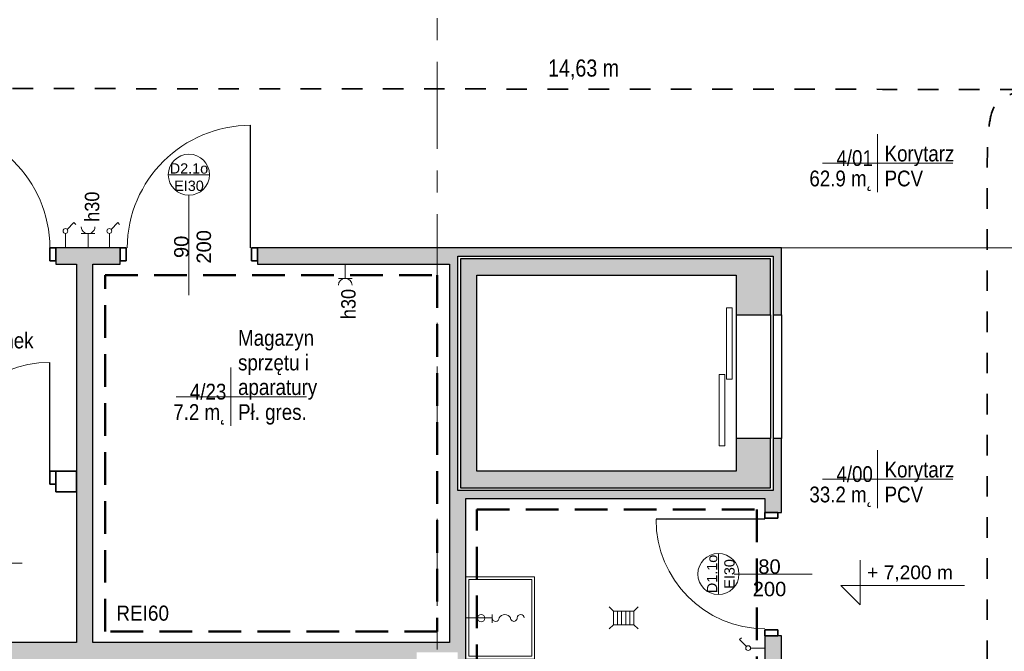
# Model space of a CAD drawing. Header units: centimetres. Extents: x 101 to 4622, y -1383 to 1498.
# Tile 25 of 68: x 2213 to 2931, y 28 to 489. Entities that reach past the tile are written whole.
import ezdxf

# ---------------------------------------------------------------- set-up
doc = ezdxf.new("R2010")
doc.units = ezdxf.units.CM
for name, pattern in [('Dash', [30, 15, -15]), ('Hidden', [35.71875, 23.8125, -11.90625]), ('Oś', [111.125, 63.5, -15.875, 15.875, -15.875])]:
    doc.linetypes.add(name, pattern=pattern)
for name, color, linetype, lineweight in [('A-AREA', 32, 'Continuous', 18), ('A-AREA-IDEN', 2, 'Continuous', 18), ('A-DETL', 90, 'Continuous', 9), ('A-DETL-GENF', 92, 'Continuous', 18), ('A-DETL-MEDM', 33, 'Continuous', 35), ('A-DETL-THIN', 151, 'Continuous', 9), ('A-DOOR', 31, 'Continuous', 25), ('A-DOOR-HDLN', 31, 'Continuous', 25), ('A-DOOR-IDEN', 31, 'Continuous', 18), ('A-WALL', 113, 'Continuous', 25), ('A-WALL-PATT', 111, 'Continuous', 25), ('E-ELE-QPM-IDEN', 2, 'Continuous', 18), ('E-ELEC-EQPM', 71, 'Continuous', 18), ('G-ANNO-TEXT', 231, 'Continuous', 18), ('P-SANR-FIXT', 6, 'Continuous', 18), ('S-GRID', 1, 'Continuous', 18)]:
    doc.layers.add(name, color=color, linetype=linetype, lineweight=lineweight)
doc.styles.add('Arial Narrow_3', font='ARIALN.TTF', dxfattribs={"height": 12.5})
doc.styles.add('Arial_1', font='arial.ttf', dxfattribs={"height": 7.5})
doc.styles.add('Arial_13', font='arial.ttf', dxfattribs={"width": 0.9, "height": 10.5})
doc.styles.add('Arial_4', font='arial.ttf', dxfattribs={"width": 0.85, "height": 11.5})
doc.styles.add('Arial_5', font='arial.ttf', dxfattribs={"height": 10})
doc.styles.add('Arial_7', font='arial.ttf', dxfattribs={"height": 10.5})
doc.styles.add('Arial_8', font='arial.ttf', dxfattribs={"width": 0.9, "height": 11})

# ---------------------------------------------------------------- blocks, each defined once
blk = doc.blocks.new('DRZWI 1S - PPOŻ - Drzwi 90 - EI30 łazienkowe-1451272-4_piętro II PT - projektowany - PPOŻ B')
at = {"layer": 'A-DETL-GENF'}
for p, q in [((-50, 6), (-50, -3.5)), ((-45.7, 6), (-50, 6)), ((-45.7, -3.5), (-45.7, 6)), ((50, 6), (45.7, 6)), ((45.7, 6), (45.7, -3.5)), ((50, -3.5), (50, 6)), ((-50, -3.5), (-45.7, -3.5)), ((45.7, -3.5), (50, -3.5))]:
    blk.add_line(p, q, dxfattribs=at)
at = {"layer": 'A-DETL-MEDM'}
for p, q in [((-45.7, 6), (-50, 6)), ((-50, 6), (-50, -3.5)), ((-45.7, -3.5), (-45.7, 6)), ((45.7, -3.5), (45.7, 6)), ((45.7, 6), (50, 6)), ((50, 6), (50, -3.5)), ((-50, -3.5), (-45.7, -3.5)), ((50, -3.5), (45.7, -3.5))]:
    blk.add_line(p, q, dxfattribs=at)
at = {"layer": 'A-DOOR'}
blk.add_line((45, 6), (45, 95.39), dxfattribs=at)
at = {"layer": 'A-DOOR', "lineweight": 18}
blk.add_line((0, 28.5), (0, -28.5), dxfattribs=at)
blk.add_arc((45, 5.39), 90, 90, 179.60932, dxfattribs=at)
blk = doc.blocks.new('DRZWI 1S_łazienkowe - Drzwi 90-1357764-4_piętro II PT - projektowany - PPOŻ B')
at = {"layer": 'A-DETL-GENF'}
for p, q in [((-49.3, 3.5), (-45, 3.5)), ((-49.3, -6), (-49.3, 3.5)), ((-45, 3.5), (-45, -6)), ((45, 3.5), (49.3, 3.5)), ((45, -6), (45, 3.5)), ((49.3, 3.5), (49.3, -6)), ((-45, -6), (-49.3, -6)), ((49.3, -6), (45, -6))]:
    blk.add_line(p, q, dxfattribs=at)
at = {"layer": 'A-DETL-MEDM'}
for p, q in [((-49.3, -6), (-49.3, 3.5)), ((-49.3, 3.5), (-45, 3.5)), ((-45, 3.5), (-45, -6)), ((45, 3.5), (45, -6)), ((49.3, 3.5), (45, 3.5)), ((49.3, -6), (49.3, 3.5)), ((-45, -6), (-49.3, -6)), ((45, -6), (49.3, -6))]:
    blk.add_line(p, q, dxfattribs=at)
at = {"layer": 'A-DOOR', "lineweight": 18}
blk.add_line((0, -28.5), (0, 28.5), dxfattribs=at)
at = {"layer": 'A-DOOR'}
blk.add_line((45, -6), (45, -95.39), dxfattribs=at)
at = {"layer": 'A-DOOR', "lineweight": 18}
blk.add_arc((45, -5.39), 90, 180.39068, 270, dxfattribs=at)
blk = doc.blocks.new('DRZWI 1S_łazienkowe - Drzwi 80-1357768-4_piętro II PT - projektowany - PPOŻ B')
at = {"layer": 'A-DETL-GENF'}
for p, q in [((-44.3, 7.5), (-44.3, -2)), ((-40, 7.5), (-44.3, 7.5)), ((-40, -2), (-40, 7.5)), ((44.3, 7.5), (40, 7.5)), ((40, 7.5), (40, -2)), ((44.3, -2), (44.3, 7.5)), ((-44.3, -2), (-40, -2)), ((40, -2), (44.3, -2))]:
    blk.add_line(p, q, dxfattribs=at)
at = {"layer": 'A-DETL-MEDM'}
for p, q in [((-40, 7.5), (-44.3, 7.5)), ((-44.3, 7.5), (-44.3, -2)), ((-40, -2), (-40, 7.5)), ((40, -2), (40, 7.5)), ((40, 7.5), (44.3, 7.5)), ((44.3, 7.5), (44.3, -2)), ((-44.3, -2), (-40, -2)), ((44.3, -2), (40, -2))]:
    blk.add_line(p, q, dxfattribs=at)
at = {"layer": 'A-DOOR'}
blk.add_line((40, 7.5), (40, 86.89), dxfattribs=at)
at = {"layer": 'A-DOOR', "lineweight": 18}
blk.add_line((0, 30), (0, -30), dxfattribs=at)
blk.add_arc((40, 6.89), 80, 90, 179.56049, dxfattribs=at)
blk = doc.blocks.new('zlew - Type 1-1332169-4_piętro II PT - projektowany - PPOŻ B')
at = {"layer": 'P-SANR-FIXT'}
for p, q in [((-17.5, 6), (-17.5, 56)), ((-17.5, 56), (42.5, 56)), ((-15.5, 8), (-15.5, 54)), ((-15.5, 54), (40.5, 54)), ((40.5, 54), (40.5, 8)), ((42.5, 56), (42.5, 6)), ((40.5, 8), (-15.5, 8))]:
    blk.add_line(p, q, dxfattribs=at)
blk.add_circle((12.66, 17.08), 2.7, dxfattribs=at)
blk = doc.blocks.new('OTWOR_DRZWIOWY_NIEZABUDOWANY - 90x205-1366424-4_piętro II PT - projektowany - PPOŻ B')
at = {"layer": 'A-DOOR-HDLN'}
for p, q in [((-45, 12.5), (45, 12.5)), ((-45, -12.5), (45, -12.5))]:
    blk.add_line(p, q, dxfattribs=at)
blk = doc.blocks.new('OTWOR_DRZWIOWY_NIEZABUDOWANY - 90x205-1366496-4_piętro II PT - projektowany - PPOŻ B')
at = {"layer": 'A-DOOR-HDLN'}
for p, q in [((-45, 3), (45, 3)), ((-45, -3), (45, -3))]:
    blk.add_line(p, q, dxfattribs=at)
blk = doc.blocks.new('DRZWI 1S - PPOŻ - Drzwi 80 - EI30 łazienkowe-1451273-4_piętro II PT - projektowany - PPOŻ B')
at = {"layer": 'A-DETL-GENF'}
for p, q in [((-45, 6), (-45, -3.5)), ((-40.7, 6), (-45, 6)), ((-40.7, -3.5), (-40.7, 6)), ((45, 6), (40.7, 6)), ((40.7, 6), (40.7, -3.5)), ((45, -3.5), (45, 6)), ((-45, -3.5), (-40.7, -3.5)), ((40.7, -3.5), (45, -3.5))]:
    blk.add_line(p, q, dxfattribs=at)
at = {"layer": 'A-DETL-MEDM'}
for p, q in [((-40.7, 6), (-45, 6)), ((-45, 6), (-45, -3.5)), ((-40.7, -3.5), (-40.7, 6)), ((40.7, -3.5), (40.7, 6)), ((40.7, 6), (45, 6)), ((45, 6), (45, -3.5)), ((-45, -3.5), (-40.7, -3.5)), ((45, -3.5), (40.7, -3.5))]:
    blk.add_line(p, q, dxfattribs=at)
at = {"layer": 'A-DOOR'}
blk.add_line((40, 6), (40, 85.39), dxfattribs=at)
at = {"layer": 'A-DOOR', "lineweight": 18}
blk.add_line((0, 28.5), (0, -28.5), dxfattribs=at)
blk.add_arc((40, 5.39), 80, 90, 179.56049, dxfattribs=at)
blk = doc.blocks.new('Przełącznik jednobiegunowy - Type 1-1452004-4_piętro II PT - projektowany - PPOŻ B')
at = {"layer": 'E-ELEC-EQPM'}
for p, q in [((13.74, 19.48), (18.68, 24.43)), ((18.68, 24.43), (19.99, 23.12)), ((12.5, 16.5), (12.5, 6))]:
    blk.add_line(p, q, dxfattribs=at)
blk.add_circle((12.5, 18.25), 1.75, dxfattribs=at)
blk = doc.blocks.new('zawór czerpalny ze złączką - zawór czerpalny ze złączką-1471437-4_piętro II PT - projektowany - PPOŻ B')
at = {"layer": 'P-SANR-FIXT'}
for p, q in [((-19.18, -2.5), (-19.18, 3.71)), ((0, 0), (-19.18, 0))]:
    blk.add_line(p, q, dxfattribs=at)
for centre, radius, start, end in [((-39.97, 0), 2.5, 180, 0), ((-34.97, 0), 2.5, 360, 180), ((-21.68, 0), 2.5, 0, 180), ((-28.33, 2.18), 4.68, 207.78929, 332.21071)]:
    blk.add_arc(centre, radius, start, end, dxfattribs=at)
blk = doc.blocks.new('kratka ściekowa - kratka ściekowa-1471471-4_piętro II PT - projektowany - PPOŻ B')
at = {"layer": 'P-SANR-FIXT'}
for p, q in [((-10.5, 8), (-7.5, 5)), ((7.5, 5), (10.5, 8)), ((-7.5, 5), (7.5, 5)), ((-7.5, -5), (-7.5, 5)), ((-4.5, -5), (-4.5, 5)), ((-1.5, -5), (-1.5, 5)), ((1.5, -5), (1.5, 5)), ((4.5, -5), (4.5, 5)), ((7.5, 5), (7.5, -5)), ((-10.5, -8), (-7.5, -5)), ((7.5, -5), (-7.5, -5)), ((10.5, -8), (7.5, -5))]:
    blk.add_line(p, q, dxfattribs=at)
blk = doc.blocks.new('gniazdo elektryczne pojedyncze - 30-1470339-4_piętro II PT - projektowany - PPOŻ B')
at = {"layer": 'E-ELEC-EQPM'}
for p, q in [((17.5, 16.33), (7.5, 16.33)), ((12.5, 16.33), (12.5, 6))]:
    blk.add_line(p, q, dxfattribs=at)
blk.add_arc((12.5, 21.33), 5, 180, 0, dxfattribs=at)
blk = doc.blocks.new('gniazdo elektryczne pojedyncze - 30-1483935-4_piętro II PT - projektowany - PPOŻ B')
at = {"layer": 'E-ELEC-EQPM'}
for p, q in [((12.5, -16.33), (12.5, -6)), ((17.5, -16.33), (7.5, -16.33))]:
    blk.add_line(p, q, dxfattribs=at)
blk.add_arc((12.5, -21.33), 5, 360, 180, dxfattribs=at)
blk = doc.blocks.new('METKA_POMIESZCZENIA1 - Rozbudowana - bez ramki-1409110-4_piętro II PT - projektowany - PPOŻ B')
at = {"layer": 'A-AREA-IDEN'}
for p, q in [((0, 0.425), (0, 0)), ((-0.8, 0), (1.1, 0)), ((0, 0), (0, -0.425))]:
    blk.add_line(p, q, dxfattribs=at)
blk = doc.blocks.new('etykieta drzwi wymiar i kategoria - etykieta drzwi 1S góra-1350608-4_piętro II PT - projektowany - PPOŻ B')
at = {"layer": 'A-DOOR-IDEN'}
for p, q in [((-0.3, 1.498), (0.3, 1.498)), ((0, 0), (0, 1.198))]:
    blk.add_line(p, q, dxfattribs=at)
blk.add_circle((0, 1.498), 0.3, dxfattribs=at)
blk = doc.blocks.new('etykieta drzwi wymiar i kategoria - etykieta drzwi 1S góra - krótka-1350610-4_piętro II PT - projektowany - PPOŻ B')
at = {"layer": 'A-DOOR-IDEN'}
for p, q in [((-0.3, 1.198), (0.3, 1.198)), ((0, 0), (0, 0.898))]:
    blk.add_line(p, q, dxfattribs=at)
blk.add_circle((0, 1.198), 0.3, dxfattribs=at)

msp = doc.modelspace()

# ---------------------------------------------------------------- hatches: boundary and pattern name
at = {"layer": 'A-WALL-PATT'}
h = msp.add_hatch(color=9, dxfattribs=at)
h.paths.add_polyline_path([(1761.04, 310.62), (1806.74, 310.62), (1806.74, 322.62), (1761.04, 322.62), (1761.04, 313.12)], flags=0)
h.paths.add_polyline_path([(1935.34, 310.62), (2104.04, 310.62), (2104.04, 322.62), (1935.34, 322.62), (1935.34, 313.12)], flags=0)
h.paths.add_polyline_path([(2286.04, 310.62), (2286.04, 322.62), (2239.04, 322.62), (2239.04, 310.62), (2266.04, 310.62)], flags=0)
h.paths.add_polyline_path([(2386.04, 310.62), (2526.04, 310.62), (2526.04, 322.62), (2386.04, 322.62), (2386.04, 313.12)], flags=0)
for points in [[(2526.04, 139.62), (2532.04, 139.62), (2532.04, 322.62), (2526.04, 322.62), (2526.04, 203.44)], [(2532.04, 316.62), (2768.04, 316.62), (2768.04, 322.62), (2532.04, 322.62)], [(2266.04, 34.62), (2266.04, 310.62), (2254.04, 310.62), (2254.04, 34.62)], [(2534.04, 147.62), (2546.04, 147.62), (2546.04, 314.62), (2534.04, 314.62), (2534.04, 203.44)], [(2760.04, 302.62), (2760.04, 314.62), (2546.04, 314.62), (2546.04, 302.62), (2735.04, 302.62)], [(2546.04, 147.62), (2735.04, 147.62), (2735.04, 159.62), (2546.04, 159.62)], [(2538.04, 139.62), (2762.04, 139.62), (2762.04, 145.62), (2532.04, 145.62), (2532.04, 139.62)], [(2538.04, 34.62), (2538.04, 139.62), (2526.04, 139.62), (2526.04, 34.62)]]:
    msp.add_hatch(color=9, dxfattribs=at).paths.add_polyline_path(points, flags=0)
h = msp.add_hatch(color=9, dxfattribs=at)
h.paths.add_polyline_path([(2768.04, 139.62), (2768.04, 183.62), (2762.04, 183.62), (2762.04, 139.62)], flags=0)
h.paths.add_polyline_path([(2768.04, 273.62), (2768.04, 316.62), (2762.04, 316.62), (2762.04, 273.62)], flags=0)
h = msp.add_hatch(color=9, dxfattribs=at)
h.paths.add_polyline_path([(2735.04, 147.62), (2760.04, 147.62), (2760.04, 183.62), (2735.04, 183.62), (2735.04, 159.62)], flags=0)
h.paths.add_polyline_path([(2735.04, 273.62), (2760.04, 273.62), (2760.04, 302.62), (2735.04, 302.62)], flags=0)
h = msp.add_hatch(color=9, dxfattribs=at)
h.paths.add_polyline_path([(2762.04, -40.38), (2768.04, -40.38), (2768.04, 39.62), (2756.04, 39.62), (2756.04, -40.38)], flags=0)
h.paths.add_polyline_path([(2756.04, 129.62), (2768.04, 129.62), (2768.04, 139.62), (2756.04, 139.62)], flags=0)
h = msp.add_hatch(color=9, dxfattribs=at)
h.paths.add_polyline_path([(2532.04, 22.62), (2538.04, 22.62), (2538.04, 34.62), (2204.04, 34.62), (2204.04, 22.62), (2502.04, 22.62), (2502.04, 27.62), (2532.04, 27.62)], flags=0)
h.paths.add_polyline_path([(1761.04, 22.62), (2017.04, 22.62), (2017.04, 27.62), (2057.04, 27.62), (2057.04, 22.62), (2104.04, 22.62), (2104.04, 34.62), (1761.04, 34.62)], flags=0)

# ---------------------------------------------------------------- linework, layer by layer
at = {"layer": 'A-AREA'}
msp.add_line((2768.04, 322.62), (3068.04, 322.62), dxfattribs=at)
at = {"layer": 'A-DETL', "linetype": 'Hidden', "lineweight": 50}
for p, q in [((2275.04, 302.62), (2517.04, 302.62)), ((2275.04, 42.62), (2275.04, 302.62)), ((2517.04, 302.62), (2517.04, 42.62)), ((2546.04, 131.62), (2750.04, 131.62)), ((2546.04, -26.38), (2546.04, 131.62)), ((2750.04, 131.62), (2750.04, -26.38)), ((2517.04, 42.62), (2275.04, 42.62))]:
    msp.add_line(p, q, dxfattribs=at)
at = {"layer": 'A-DETL', "linetype": 'Dash', "lineweight": 35}
for points, knots in [([(1861.74, 561.62), (1861.74, 511.61), (1861.74, 497.78), (1861.74, 439.12), (1882.16, 439.12), (2934.04, 438.12), (3037.1, 438.12), (3108.91, 440.14), (3110.04, 471.28), (3110.04, 559.12)], [0, 0, 0, 0, 1.339676, 2.35567, 14.723928, 27.57784, 40.994107, 43.247669, 45.334735, 45.334735, 45.334735, 45.334735]), ([(3110.04, 559.12), (3110.04, 502.08), (3109.88, 453.35), (3098.39, 439.12), (3081.04, 439.12), (2935.77, 439.12), (2918.04, 424.78), (2918.04, 380.13), (2918.04, -54.38), (2918.04, -347.2), (2918.04, -391.67), (2895.83, -413.88), (2839.86, -413.88), (2648.62, -413.88)], [0, 0, 0, 0, 1.35675, 2.279339, 4.257674, 6.285447, 8.611779, 14.101329, 22.543857, 30.984352, 35.016506, 36.458314, 39.505398, 39.505398, 39.505398, 39.505398]), ([(3110.04, 559.12), (3110.04, 502.08), (3109.88, 453.35), (3098.39, 439.12), (3081.04, 439.12), (2935.77, 439.12), (2918.04, 424.78), (2918.04, 380.13), (2918.04, -54.38), (2918.04, -347.2), (2918.04, -391.67), (2944.93, -418.55), (3022.64, -413.88), (3270.35, -413.88)], [0, 0, 0, 0, 1.35675, 2.279339, 4.257674, 6.285447, 8.611779, 14.101329, 22.543857, 30.984352, 35.088778, 36.842278, 40.818441, 40.818441, 40.818441, 40.818441])]:
    msp.add_open_spline(points, degree=3, knots=knots, dxfattribs=at)
at = {"layer": 'A-DETL-THIN', "lineweight": 18}
for p, q in [((2728.04, 278.78), (2732.04, 278.78)), ((2728.04, 226.78), (2728.04, 278.78)), ((2732.04, 278.78), (2732.04, 226.78)), ((2722.79, 230.13), (2722.79, 178.13)), ((2726.79, 230.13), (2722.79, 230.13)), ((2726.79, 178.13), (2726.79, 230.13)), ((2732.04, 226.78), (2728.04, 226.78)), ((2722.79, 178.13), (2726.79, 178.13)), ((2825.5, 94.87), (2825.5, 62.19)), ((2811.5, 76.19), (2901.5, 76.19)), ((2811.5, 76.19), (2825.5, 62.19))]:
    msp.add_line(p, q, dxfattribs=at)
at = {"layer": 'A-WALL'}
for p, q in [((2286.04, 322.62), (2239.04, 322.62)), ((2768.04, 322.62), (2386.04, 322.62)), ((2532.04, 145.62), (2532.04, 316.62)), ((2532.04, 316.62), (2762.04, 316.62)), ((2762.04, 316.62), (2762.04, 273.62)), ((2768.04, 273.62), (2768.04, 322.62)), ((2239.04, 313.12), (2239.04, 310.62)), ((2239.04, 310.62), (2254.04, 310.62)), ((2254.04, 310.62), (2254.04, 34.62)), ((2266.04, 310.62), (2286.04, 310.62)), ((2266.04, 34.62), (2266.04, 310.62)), ((2286.04, 310.62), (2286.04, 313.12)), ((2386.04, 313.12), (2386.04, 310.62)), ((2386.04, 310.62), (2526.04, 310.62)), ((2526.04, 310.62), (2526.04, 34.62)), ((2534.04, 314.62), (2534.04, 147.62)), ((2760.04, 314.62), (2534.04, 314.62)), ((2760.04, 273.62), (2760.04, 314.62)), ((2546.04, 159.62), (2546.04, 302.62)), ((2546.04, 302.62), (2735.04, 302.62)), ((2735.04, 302.62), (2735.04, 273.62)), ((2735.04, 273.62), (2760.04, 273.62)), ((2762.04, 273.62), (2768.04, 273.62)), ((2735.04, 183.62), (2735.04, 159.62)), ((2760.04, 183.62), (2735.04, 183.62)), ((2760.04, 147.62), (2760.04, 183.62)), ((2768.04, 183.62), (2762.04, 183.62)), ((2762.04, 183.62), (2762.04, 145.62)), ((2768.04, 129.62), (2768.04, 183.62)), ((2735.04, 159.62), (2546.04, 159.62)), ((2762.04, 145.62), (2532.04, 145.62)), ((2534.04, 147.62), (2760.04, 147.62)), ((2538.04, 139.62), (2756.04, 139.62)), ((2538.04, -34.38), (2538.04, 139.62)), ((2756.04, 139.62), (2756.04, 129.62)), ((2765.54, 129.62), (2768.04, 129.62)), ((2756.04, 39.62), (2756.04, -34.38)), ((2768.04, 39.62), (2765.54, 39.62)), ((2768.04, -87.38), (2768.04, 39.62)), ((2254.04, 34.62), (2204.04, 34.62)), ((2526.04, 34.62), (2266.04, 34.62))]:
    msp.add_line(p, q, dxfattribs=at)
at = {"layer": 'A-WALL', "color": 7, "lineweight": 35}
for p, q in [((2254.04, 159.62), (2239.04, 159.62)), ((2254.04, 144.62), (2254.04, 159.62)), ((2239.04, 150.12), (2239.04, 144.62)), ((2239.04, 144.62), (2254.04, 144.62))]:
    msp.add_line(p, q, dxfattribs=at)
at = {"layer": 'S-GRID', "linetype": 'Oś'}
msp.add_line((2517.04, -1383.2), (2517.04, 1438.12), dxfattribs=at)

# ---------------------------------------------------------------- block references
at = {"layer": 'A-AREA-IDEN', "xscale": 49.99999999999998, "yscale": 49.99999999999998, "zscale": 49.99999999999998}
for p in [(2838.07, 384.38), (2366.68, 213.97), (2838.07, 153.84), (2159.59, 92.64)]:
    msp.add_blockref('METKA_POMIESZCZENIA1 - Rozbudowana - bez ramki-1409110-4_piętro II PT - projektowany - PPOŻ B', p, dxfattribs=at)
at = {"layer": 'A-DOOR'}
for name, p, rotation in [('DRZWI 1S_łazienkowe - Drzwi 90-1357764-4_piętro II PT - projektowany - PPOŻ B', (2189.74, 316.62), 180), ('OTWOR_DRZWIOWY_NIEZABUDOWANY - 90x205-1366424-4_piętro II PT - projektowany - PPOŻ B', (2747.54, 228.62), 269.9999999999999), ('OTWOR_DRZWIOWY_NIEZABUDOWANY - 90x205-1366496-4_piętro II PT - projektowany - PPOŻ B', (2765.04, 228.62), 269.9999999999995), ('DRZWI 1S - PPOŻ - Drzwi 80 - EI30 łazienkowe-1451273-4_piętro II PT - projektowany - PPOŻ B', (2762.04, 84.62), 90.00000000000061)]:
    msp.add_blockref(name, p, dxfattribs=dict(at, rotation=rotation))
for name, p in [('DRZWI 1S - PPOŻ - Drzwi 90 - EI30 łazienkowe-1451272-4_piętro II PT - projektowany - PPOŻ B', (2336.04, 316.62)), ('DRZWI 1S_łazienkowe - Drzwi 80-1357768-4_piętro II PT - projektowany - PPOŻ B', (2194.74, 152.12))]:
    msp.add_blockref(name, p, dxfattribs=at)
at = {"layer": 'A-DOOR-IDEN', "xscale": 49.99999999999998, "yscale": 49.99999999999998, "zscale": 49.99999999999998}
msp.add_blockref('etykieta drzwi wymiar i kategoria - etykieta drzwi 1S góra-1350608-4_piętro II PT - projektowany - PPOŻ B', (2336.04, 301.05), dxfattribs=at)
at = {"layer": 'A-DOOR-IDEN', "xscale": 49.99999999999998, "yscale": 49.99999999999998, "zscale": 49.99999999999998, "rotation": 90.00000000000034}
msp.add_blockref('etykieta drzwi wymiar i kategoria - etykieta drzwi 1S góra - krótka-1350610-4_piętro II PT - projektowany - PPOŻ B', (2782.02, 84.62), dxfattribs=at)
at = {"layer": 'E-ELEC-EQPM'}
for p in [(2233.54, 316.62), (2265.54, 316.62)]:
    msp.add_blockref('Przełącznik jednobiegunowy - Type 1-1452004-4_piętro II PT - projektowany - PPOŻ B', p, dxfattribs=at)
for name, p, rotation in [('gniazdo elektryczne pojedyncze - 30-1483935-4_piętro II PT - projektowany - PPOŻ B', (2275.05, 316.62), 180), ('gniazdo elektryczne pojedyncze - 30-1470339-4_piętro II PT - projektowany - PPOŻ B', (2462.54, 316.62), 180), ('Przełącznik jednobiegunowy - Type 1-1452004-4_piętro II PT - projektowany - PPOŻ B', (2762.04, 18.12), 90.00000000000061)]:
    msp.add_blockref(name, p, dxfattribs=dict(at, rotation=rotation))
at = {"layer": 'P-SANR-FIXT'}
for name, p, rotation in [('zlew - Type 1-1332169-4_piętro II PT - projektowany - PPOŻ B', (2532.04, 65.12), 270.0000000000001), ('kratka ściekowa - kratka ściekowa-1471471-4_piętro II PT - projektowany - PPOŻ B', (2653.04, 52.62), 180), ('zawór czerpalny ze złączką - zawór czerpalny ze złączką-1471437-4_piętro II PT - projektowany - PPOŻ B', (2538.04, 52.62), 180)]:
    msp.add_blockref(name, p, dxfattribs=dict(at, rotation=rotation))

# ---------------------------------------------------------------- texts
at = {"layer": 'A-AREA-IDEN', "char_height": 11.5, "line_spacing_factor": 0.936439, "style": 'Arial_4'}
for s, insert, width, attachment_point in [('\\pxqr,t3.69565,7.3913,11.08696,14.78261,18.47826,22.17391,25.86957,29.56522,33.26087,36.95652,40.65217,44.34783,48.04348,51.73913,55.43478,59.13043,62.82609,66.52174,70.21739,73.91304,77.6087,81.30435,85,88.69565,92.3913,96.08696,99.78261,103.47826,107.17391,110.86957,114.56522,118.26087;{4/01}', (2834.75, 382.19), 26.435, 9), ('\\pxt3.69565,7.3913,11.08696,14.78261,18.47826,22.17391,25.86957,29.56522,33.26087,36.95652,40.65217,44.34783,48.04348,51.73913,55.43478,59.13043,62.82609,66.52174,70.21739,73.91304,77.6087,81.30435,85,88.69565,92.3913,96.08696,99.78261,103.47826,107.17391,110.86957,114.56522,118.26087;{Korytarz}', (2843.29, 382.19), 50.32, 7), ('\\pt42.49997,84.99995,127.50004,170.00002,212.49999,254.99996,297.50005,340.00003,382.5,424.99998,467.49995,510.00004,552.50002,594.99999,637.49997,679.99994,722.50003,765.00001,807.49998,849.99996,892.50005,935.00002,977.5,1019.99998,1062.49995,1105.00004,1147.50002,1189.99999,1232.49997,1275.00006,1317.50003,1360.00001;62.9 m˛', (2834.75, 378.96), 45.815, 3), ('\\pxt3.69565,7.3913,11.08696,14.78261,18.47826,22.17391,25.86957,29.56522,33.26087,36.95652,40.65217,44.34783,48.04348,51.73913,55.43478,59.13043,62.82609,66.52174,70.21739,73.91304,77.6087,81.30435,85,88.69565,92.3913,96.08696,99.78261,103.47826,107.17391,110.86957,114.56522,118.26087;{PCV}', (2843.29, 378.96), 28.135, 1), ('\\pxt3.69565,7.3913,11.08696,14.78261,18.47826,22.17391,25.86957,29.56522,33.26087,36.95652,40.65217,44.34783,48.04348,51.73913,55.43478,59.13043,62.82609,66.52174,70.21739,73.91304,77.6087,81.30435,85,88.69565,92.3913,96.08696,99.78261,103.47826,107.17391,110.86957,114.56522,118.26087;{WC\\Pprzedsionek}', (2149.16, 245.78), 73.3975, 7), ('\\pt42.49997,84.99995,127.50004,170.00002,212.49999,254.99996,297.50005,340.00003,382.5,424.99998,467.49995,510.00004,552.50002,594.99999,637.49997,679.99994,722.50003,765.00001,807.49998,849.99996,892.50005,935.00002,977.5,1019.99998,1062.49995,1105.00004,1147.50002,1189.99999,1232.49997,1275.00006,1317.50003,1360.00001;Magazyn\\Psprzętu i\\Paparatury', (2371.9, 211.78), 57.375, 7), ('\\pxqr,t3.69565,7.3913,11.08696,14.78261,18.47826,22.17391,25.86957,29.56522,33.26087,36.95652,40.65217,44.34783,48.04348,51.73913,55.43478,59.13043,62.82609,66.52174,70.21739,73.91304,77.6087,81.30435,85,88.69565,92.3913,96.08696,99.78261,103.47826,107.17391,110.86957,114.56522,118.26087;{4/23}', (2363.35, 211.78), 26.435, 9), ('\\pt42.49997,84.99995,127.50004,170.00002,212.49999,254.99996,297.50005,340.00003,382.5,424.99998,467.49995,510.00004,552.50002,594.99999,637.49997,679.99994,722.50003,765.00001,807.49998,849.99996,892.50005,935.00002,977.5,1019.99998,1062.49995,1105.00004,1147.50002,1189.99999,1232.49997,1275.00006,1317.50003,1360.00001;7.2 m˛', (2363.35, 208.55), 38.25, 3), ('\\pt42.49997,84.99995,127.50004,170.00002,212.49999,254.99996,297.50005,340.00003,382.5,424.99998,467.49995,510.00004,552.50002,594.99999,637.49997,679.99994,722.50003,765.00001,807.49998,849.99996,892.50005,935.00002,977.5,1019.99998,1062.49995,1105.00004,1147.50002,1189.99999,1232.49997,1275.00006,1317.50003,1360.00001;Pł. gres.', (2371.9, 208.55), 49.7675, 1), ('\\pxqr,t3.69565,7.3913,11.08696,14.78261,18.47826,22.17391,25.86957,29.56522,33.26087,36.95652,40.65217,44.34783,48.04348,51.73913,55.43478,59.13043,62.82609,66.52174,70.21739,73.91304,77.6087,81.30435,85,88.69565,92.3913,96.08696,99.78261,103.47826,107.17391,110.86957,114.56522,118.26087;{4/00}', (2834.75, 151.64), 26.435, 9), ('\\pxt3.69565,7.3913,11.08696,14.78261,18.47826,22.17391,25.86957,29.56522,33.26087,36.95652,40.65217,44.34783,48.04348,51.73913,55.43478,59.13043,62.82609,66.52174,70.21739,73.91304,77.6087,81.30435,85,88.69565,92.3913,96.08696,99.78261,103.47826,107.17391,110.86957,114.56522,118.26087;{Korytarz}', (2843.29, 151.64), 50.32, 7), ('\\pt42.49997,84.99995,127.50004,170.00002,212.49999,254.99996,297.50005,340.00003,382.5,424.99998,467.49995,510.00004,552.50002,594.99999,637.49997,679.99994,722.50003,765.00001,807.49998,849.99996,892.50005,935.00002,977.5,1019.99998,1062.49995,1105.00004,1147.50002,1189.99999,1232.49997,1275.00006,1317.50003,1360.00001;33.2 m˛', (2834.75, 148.41), 45.815, 3), ('\\pxt3.69565,7.3913,11.08696,14.78261,18.47826,22.17391,25.86957,29.56522,33.26087,36.95652,40.65217,44.34783,48.04348,51.73913,55.43478,59.13043,62.82609,66.52174,70.21739,73.91304,77.6087,81.30435,85,88.69565,92.3913,96.08696,99.78261,103.47826,107.17391,110.86957,114.56522,118.26087;{PCV}', (2843.29, 148.41), 28.135, 1)]:
    msp.add_mtext(s, dxfattribs=dict(at, insert=insert, width=width, attachment_point=attachment_point))
at = {"layer": 'A-DOOR-IDEN', "attachment_point": 5, "line_spacing_factor": 0.936439}
for s, insert, char_height, width, style in [('\\pxqc,t8.46667,16.93333,25.4,33.86667,42.33333,50.8,59.26667,67.73333,76.2,84.66667,93.13333,101.6,110.06667,118.53333,127,135.46667,143.93333,152.4,160.86667,169.33333,177.8,186.26667,194.73333,203.2,211.66667,220.13333,228.6,237.06667,245.53333,254,262.46667,270.93333;{D2.1o}', (2336.11, 380.47), 7.5, 28.45, 'Arial_1'), ('\\pxqc,t8.46667,16.93333,25.4,33.86667,42.33333,50.8,59.26667,67.73333,76.2,84.66667,93.13333,101.6,110.06667,118.53333,127,135.46667,143.93333,152.4,160.86667,169.33333,177.8,186.26667,194.73333,203.2,211.66667,220.13333,228.6,237.06667,245.53333,254,262.46667,270.93333;{EI30}', (2336.13, 367.85), 7.5, 22.15, 'Arial_1'), ('\\pxqc,t6.04762,12.09524,18.14286,24.19048,30.2381,36.28571,42.33333,48.38095,54.42857,60.47619,66.52381,72.57143,78.61905,84.66667,90.71429,96.7619,102.80952,108.85714,114.90476,120.95238,127,133.04762,139.09524,145.14286,151.19048,157.2381,163.28571,169.33333,175.38095,181.42857,187.47619,193.52381;{80\\P200}', (2759.38, 81.82), 10.5, 25.15, 'Arial_7')]:
    msp.add_mtext(s, dxfattribs=dict(at, insert=insert, char_height=char_height, width=width, style=style))
at = {"layer": 'A-DOOR-IDEN', "attachment_point": 5, "rotation": 90, "line_spacing_factor": 0.936439}
for s, insert, char_height, width, style in [('\\pxqc,t6.04762,12.09524,18.14286,24.19048,30.2381,36.28571,42.33333,48.38095,54.42857,60.47619,66.52381,72.57143,78.61905,84.66667,90.71429,96.7619,102.80952,108.85714,114.90476,120.95238,127,133.04762,139.09524,145.14286,151.19048,157.2381,163.28571,169.33333,175.38095,181.42857,187.47619,193.52381;{90\\P200}', (2338.8, 323.33), 10.5, 25.15, 'Arial_7'), ('\\pxqc,t8.46667,16.93333,25.4,33.86667,42.33333,50.8,59.26667,67.73333,76.2,84.66667,93.13333,101.6,110.06667,118.53333,127,135.46667,143.93333,152.4,160.86667,169.33333,177.8,186.26667,194.73333,203.2,211.66667,220.13333,228.6,237.06667,245.53333,254,262.46667,270.93333;{D1.1o}', (2717.59, 84.69), 7.5, 28.45, 'Arial_1'), ('\\pxqc,t8.46667,16.93333,25.4,33.86667,42.33333,50.8,59.26667,67.73333,76.2,84.66667,93.13333,101.6,110.06667,118.53333,127,135.46667,143.93333,152.4,160.86667,169.33333,177.8,186.26667,194.73333,203.2,211.66667,220.13333,228.6,237.06667,245.53333,254,262.46667,270.93333;{EI30}', (2730.21, 84.71), 7.5, 22.15, 'Arial_1')]:
    msp.add_mtext(s, dxfattribs=dict(at, insert=insert, char_height=char_height, width=width, style=style))
at = {"layer": 'E-ELE-QPM-IDEN', "char_height": 10.5, "width": 22.635, "attachment_point": 5, "rotation": 90, "line_spacing_factor": 0.936439, "style": 'Arial_13'}
for insert in [(2265.51, 352.63), (2452.41, 281.63)]:
    msp.add_mtext('\\pxqc,t5.35714,10.71429,16.07143,21.42857,26.78571,32.14286,37.5,42.85714,48.21429,53.57143,58.92857,64.28571,69.64286,75,80.35714,85.71429,91.07143,96.42857,101.78571,107.14286,112.5,117.85714,123.21429,128.57143,133.92857,139.28571,144.64286,150,155.35714,160.71429,166.07143,171.42857;{h30}', dxfattribs=dict(at, insert=insert))
at = {"layer": 'G-ANNO-TEXT', "color": 11, "insert": (2597.94, 460.02), "char_height": 12.5, "width": 52.4695, "attachment_point": 1, "line_spacing_factor": 0.949189, "style": 'Arial Narrow_3'}
msp.add_mtext('\\pxt5.08,10.16,15.24,20.32,25.4,30.48,35.56,40.64,45.72,50.8,55.88,60.96,66.04,71.12,76.2,81.28,86.36,91.44,96.52,101.6,106.68,111.76,116.84,121.92,127,132.08,137.16,142.24,147.32,152.4,157.48,162.56;{14,63 m}', dxfattribs=at)
at = {"layer": 'G-ANNO-TEXT', "color": 7, "insert": (2830.58, 90.87), "char_height": 10, "width": 64.7915, "attachment_point": 1, "line_spacing_factor": 0.936439, "style": 'Arial_5'}
msp.add_mtext('\\pxt6.35,12.7,19.05,25.4,31.75,38.1,44.45,50.8,57.15,63.5,69.85,76.2,82.55,88.9,95.25,101.6,107.95,114.3,120.65,127,133.35,139.7,146.05,152.4,158.75,165.1,171.45,177.8,184.15,190.5,196.85,203.2;{+ 7,200 m}', dxfattribs=at)
at = {"layer": 'G-ANNO-TEXT', "color": 1, "insert": (2283.11, 61.59), "char_height": 11, "width": 37.5871, "attachment_point": 1, "line_spacing_factor": 0.936439, "style": 'Arial_8'}
msp.add_mtext('\\pxt5.19545,10.39091,15.58636,20.78182,25.97727,31.17273,36.36818,41.56364,46.75909,51.95455,57.15,62.34545,67.54091,72.73636,77.93182,83.12727,88.32273,93.51818,98.71364,103.90909,109.10455,114.3,119.49545,124.69091,129.88636,135.08182,140.27727,145.47273,150.66818,155.86364,161.05909,166.25455;{REI60}', dxfattribs=at)

doc.saveas('drawing.dxf')
